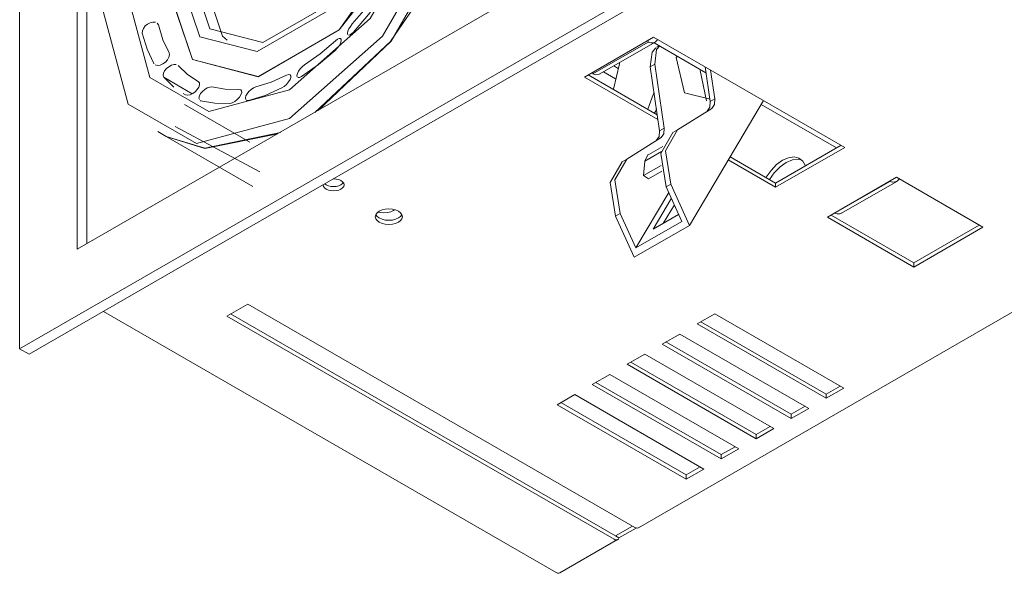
# Model space of a CAD drawing. Header units: millimetres. Extents: x -6729 to -5133, y -1232 to 6775.
# Tile 1 of 8: x -5855 to -5704, y -1232 to -1147. Entities that reach past the tile are written whole.
import ezdxf

# ---------------------------------------------------------------- set-up
doc = ezdxf.new("R2010")
doc.units = ezdxf.units.MM
doc.layers.add('E-LITE-EQPM', color=7, linetype='Continuous', lineweight=20)

# ---------------------------------------------------------------- blocks, each defined once
blk = doc.blocks.new('NANO COLIN-2 - 033008303 MINI-COLIN-1 Grey downlight LED 12_18W 2700K 20_ 1565_2100 lm-643668-00 Isometrico PDF')
at = {"layer": 'E-LITE-EQPM', "color": 251, "lineweight": 9, "true_color": 0x636466}
for p, q in [((-6895.35, -1101.25), (-7035.36, -1182.08)), ((-7044.2, -1105.12), (-7044.2, -1197.39)), ((-7044.2, -1197.39), (-6886.51, -1106.35)), ((-6885.07, -1107.18), (-7042.75, -1198.22)), ((-7035.36, -1182.08), (-7035.36, -1110.23)), ((-7033.91, -1111.06), (-7033.91, -1181.25)), ((-6981.34, -1141.44), (-6987.24, -1150.08)), ((-6993.16, -1147.48), (-6991.01, -1144.99)), ((-7023.09, -1147.37), (-7022.91, -1147.63)), ((-6957.53, -1155.63), (-6946.92, -1149.51)), ((-6947.01, -1149.52), (-6947.08, -1149.56)), ((-6946.92, -1149.51), (-6917.59, -1166.44)), ((-6987.26, -1150.1), (-6998.89, -1161.08)), ((-6947.76, -1150.25), (-6956.24, -1155.15)), ((-6955.16, -1155.15), (-6946.68, -1150.25)), ((-6947.76, -1149.99), (-6947.76, -1150.25)), ((-6946.86, -1150.35), (-6938.89, -1154.96)), ((-6946, -1150.78), (-6946.46, -1151.05)), ((-7023.59, -1153.59), (-7023.61, -1153.55)), ((-6953.02, -1153.91), (-6952.35, -1154.3)), ((-6949.26, -1224.86), (-6826.56, -1154.02)), ((-6947.44, -1154.05), (-6946.74, -1153.64)), ((-6947.44, -1154.05), (-6946.03, -1163.87)), ((-6946.74, -1153.64), (-6945.32, -1163.46)), ((-6938.25, -1159.37), (-6939.01, -1154.07)), ((-7020.54, -1157.19), (-7022.1, -1155.67)), ((-7017.73, -1158.2), (-7022.1, -1155.67)), ((-6946.28, -1162.13), (-6957.53, -1155.63)), ((-6956.96, -1155.31), (-6946.38, -1161.41)), ((-6956.24, -1155.15), (-6956.24, -1154.89)), ((-6952.76, -1155.89), (-6954.6, -1154.83)), ((-6938.82, -1159.29), (-6939.8, -1154.6)), ((-6938.18, -1154.55), (-6937.54, -1158.97)), ((-7014.7, -1157.14), (-7012.69, -1157.51)), ((-7018.75, -1158.37), (-7019.13, -1158.16)), ((-7012.69, -1157.51), (-7010.55, -1157.52)), ((-6938.23, -1159.04), (-6942.16, -1158.07)), ((-7018.9, -1159.85), (-7008.86, -1165.65)), ((-7016.45, -1159.26), (-7016.51, -1159.23)), ((-6941.41, -1178.41), (-6930.06, -1159.24)), ((-6938.25, -1159.37), (-6937.54, -1158.97)), ((-6930.42, -1159.85), (-6918.86, -1166.52)), ((-6946.64, -1160.9), (-6946.77, -1161.19)), ((-6946.5, -1160.51), (-6946.64, -1160.9)), ((-6938, -1160.45), (-6943.26, -1163.74)), ((-6938.71, -1160.86), (-6938, -1160.45)), ((-7020.35, -1163.23), (-7007.35, -1170.21)), ((-7023, -1164.01), (-7021.73, -1164.75)), ((-7021.7, -1164.77), (-7008.43, -1172.43)), ((-6946.03, -1163.87), (-6945.32, -1163.46)), ((-6943.27, -1163.74), (-6943.97, -1164.15)), ((-6943.97, -1164.15), (-6943.26, -1163.74)), ((-6945.78, -1164.94), (-6951.04, -1168.23)), ((-6945.53, -1166.29), (-6947.67, -1167.52)), ((-6946.48, -1165.35), (-6945.78, -1164.94)), ((-6928.2, -1171.91), (-6918.16, -1166.11)), ((-6945.72, -1167.07), (-6948.27, -1168.54)), ((-6935.18, -1167.88), (-6928.2, -1171.91)), ((-6917.59, -1166.44), (-6928.2, -1172.56)), ((-6951.05, -1168.23), (-6951.75, -1168.64)), ((-6951.74, -1168.64), (-6951.04, -1168.23)), ((-6948.45, -1170.76), (-6948.27, -1168.54)), ((-6945.78, -1169.22), (-6948.45, -1170.76)), ((-6928.2, -1172.56), (-6935.47, -1168.37)), ((-6947.69, -1171.27), (-6948.45, -1170.76)), ((-6945.64, -1170.08), (-6947.69, -1171.27)), ((-6997.37, -1172.02), (-6997.15, -1172.19)), ((-6944.98, -1172.5), (-6944.27, -1172.09)), ((-6944.27, -1172.09), (-6941.41, -1178.41)), ((-6928.2, -1172.56), (-6928.2, -1171.91)), ((-6920.24, -1177.16), (-6909.63, -1171.03)), ((-6910.7, -1171.65), (-6919.18, -1176.55)), ((-6918.1, -1176.55), (-6909.61, -1171.65)), ((-6909.63, -1171.03), (-6909.63, -1171.01)), ((-6909.63, -1171.03), (-6896.38, -1178.69)), ((-6944.6, -1173.34), (-6949.65, -1181.88)), ((-6942.58, -1177.8), (-6944.98, -1172.5)), ((-6947, -1178.98), (-6944.19, -1174.23)), ((-6943.73, -1175.25), (-6945.39, -1178.04)), ((-6952.76, -1176.99), (-6952.05, -1176.58)), ((-6952.05, -1176.58), (-6949.65, -1181.88)), ((-6943.09, -1176.72), (-6947, -1178.98)), ((-6919.67, -1176.83), (-6906.99, -1184.16)), ((-6952.76, -1176.99), (-6949.9, -1183.31)), ((-6941.41, -1178.41), (-6949.9, -1183.31)), ((-6949.65, -1181.88), (-6942.58, -1177.8)), ((-6906.99, -1184.81), (-6920.24, -1177.16)), ((-6906.99, -1184.16), (-6896.95, -1178.36)), ((-6896.38, -1178.69), (-6906.99, -1184.81)), ((-6906.99, -1184.16), (-6906.99, -1184.81)), ((-7012.39, -1192.35), (-7009.21, -1190.51)), ((-7009.21, -1190.51), (-6949.81, -1224.8)), ((-6961.86, -1231.76), (-7031.35, -1191.64)), ((-7011.83, -1192.02), (-6952.78, -1226.11)), ((-6940.22, -1193.55), (-6937.53, -1191.99)), ((-6937.53, -1191.99), (-6917.74, -1203.43)), ((-6953, -1226.64), (-7012.39, -1192.35)), ((-6920.42, -1204.98), (-6940.22, -1193.55)), ((-6939.66, -1193.22), (-6920.42, -1204.32)), ((-6945.6, -1196.65), (-6942.91, -1195.1)), ((-6945.03, -1196.32), (-6925.8, -1207.43)), ((-6942.91, -1195.1), (-6923.11, -1206.53)), ((-7044.2, -1197.39), (-7042.75, -1198.22)), ((-6925.8, -1208.08), (-6945.6, -1196.65)), ((-6950.97, -1199.75), (-6948.28, -1198.2)), ((-6950.4, -1199.43), (-6931.17, -1210.53)), ((-6948.28, -1198.2), (-6928.48, -1209.63)), ((-6931.17, -1211.18), (-6950.97, -1199.75)), ((-6956.34, -1202.85), (-6953.66, -1201.3)), ((-6955.78, -1202.53), (-6936.54, -1213.63)), ((-6953.66, -1201.3), (-6933.86, -1212.73)), ((-6936.54, -1214.29), (-6956.34, -1202.85)), ((-6920.42, -1204.32), (-6918.3, -1203.1)), ((-6917.74, -1203.43), (-6920.42, -1204.98)), ((-6961.72, -1205.96), (-6959.03, -1204.41)), ((-6961.15, -1205.63), (-6941.92, -1216.73)), ((-6959.03, -1204.41), (-6939.23, -1215.84)), ((-6920.42, -1204.32), (-6920.42, -1204.98)), ((-6941.92, -1217.39), (-6961.72, -1205.96)), ((-6925.8, -1207.43), (-6923.68, -1206.2)), ((-6923.11, -1206.53), (-6925.8, -1208.08)), ((-6925.8, -1207.43), (-6925.8, -1208.08)), ((-6931.17, -1210.53), (-6929.05, -1209.3)), ((-6928.48, -1209.63), (-6931.17, -1211.18)), ((-6931.17, -1210.53), (-6931.17, -1211.18)), ((-6936.54, -1213.63), (-6934.42, -1212.41)), ((-6933.86, -1212.73), (-6936.54, -1214.29)), ((-6936.54, -1213.63), (-6936.54, -1214.29)), ((-6941.92, -1216.73), (-6939.8, -1215.51)), ((-6939.23, -1215.84), (-6941.92, -1217.39)), ((-6939.23, -1215.83), (-6939.23, -1215.84)), ((-6941.92, -1216.73), (-6941.92, -1217.39)), ((-6952.78, -1226.11), (-6950.17, -1224.6)), ((-6949.61, -1224.9), (-6952.25, -1226.42)), ((-6961.31, -1231.81), (-6952.44, -1226.69)), ((-6952.78, -1226.11), (-6952.25, -1226.42))]:
    blk.add_line(p, q, dxfattribs=at)
for points in [[(-6998.39, -1160.77, 0), (-6987.21, -1150.1, 0), (-6976.76, -1131.99, 0), (-6972.93, -1113.28, 0), (-6976.76, -1099, 0), (-6981.3, -1094.79, 0)], [(-6974.23, -1112.53, 0), (-6978.06, -1131.23, 0), (-6988.52, -1149.35, 0), (-7002.8, -1162.01, 0), (-7017.08, -1165.84, 0), (-7027.54, -1159.8, 0), (-7031.37, -1145.52, 0)], [(-6978.06, -1114.74, 0), (-6981.38, -1130.94, 0), (-6990.43, -1146.62, 0), (-7002.8, -1157.59, 0), (-7015.17, -1160.9, 0), (-7024.22, -1155.68, 0), (-7027.54, -1143.31, 0)], [(-6981.23, -1118.21, 0), (-6985.08, -1134.11, 0), (-6995.16, -1148.38, 0), (-7007.61, -1155.57, 0), (-7017.69, -1152.93, 0), (-7021.54, -1141.48, 0)], [(-6984.76, -1119.14, 0), (-6988.12, -1133.01, 0), (-6996.91, -1145.46, 0), (-7007.78, -1151.73, 0), (-7016.57, -1149.43, 0), (-7019.93, -1139.44, 0)], [(-7018.1, -1138.97, 0), (-7015, -1148.21, 0), (-7006.87, -1150.34, 0), (-6996.82, -1144.53, 0), (-6988.69, -1133.02, 0), (-6985.58, -1120.19, 0)], [(-6987.13, -1138.08, 0), (-6995.15, -1148.39, 0), (-7007.62, -1155.59, 0), (-7017.7, -1152.95, 0), (-7021.55, -1141.49, 0)], [(-7012.36, -1149.94, 0), (-7013.06, -1149.33, 0), (-7016.16, -1140.09, 0)], [(-6988.45, -1143.1, 0), (-6990.65, -1146.02, 0), (-6992.99, -1148.73, 0)], [(-7025.39, -1148.9, 0), (-7025.37, -1148.53, 0), (-7025.21, -1148.15, 0), (-7024.93, -1147.78, 0), (-7024.57, -1147.49, 0), (-7024.17, -1147.28, 0), (-7023.76, -1147.18, 0), (-7023.38, -1147.21, 0)], [(-7022.91, -1147.63, 0), (-7022.22, -1149.89, 0), (-7021.28, -1151.9, 0)], [(-6993.88, -1149.09, 0), (-6993.91, -1148.89, 0), (-6993.84, -1148.59, 0), (-6993.69, -1148.23, 0), (-6993.45, -1147.85, 0), (-6993.16, -1147.48, 0)], [(-7023.61, -1153.55, 0), (-7024.64, -1151.36, 0), (-7025.39, -1148.9, 0)], [(-6995.75, -1150.07, 0), (-6995.43, -1149.82, 0), (-6995.15, -1149.69, 0), (-6994.96, -1149.7, 0), (-6994.86, -1149.84, 0), (-6994.87, -1150.09, 0), (-6994.98, -1150.43, 0), (-6995.19, -1150.82, 0), (-6995.48, -1151.21, 0), (-6995.8, -1151.55, 0)], [(-6992.99, -1148.73, 0), (-6993.29, -1149, 0), (-6993.55, -1149.16, 0), (-6993.76, -1149.19, 0)], [(-7000.48, -1153.76, 0), (-6998.09, -1152.05, 0), (-6995.75, -1150.07, 0)], [(-6947.76, -1150.25, 0), (-6947.34, -1150.37, 0), (-6946.95, -1150.36, 0), (-6946.62, -1150.22, 0), (-6946.36, -1149.95, 0), (-6946.31, -1149.87, 0)], [(-6946.59, -1151.13, 0), (-6947.17, -1151.82, 0), (-6947.44, -1154.05, 0)], [(-6945.99, -1150.82, 0), (-6946.46, -1151.41, 0), (-6946.74, -1153.64, 0)], [(-7021.28, -1151.9, 0), (-7021.21, -1152.22, 0), (-7021.29, -1152.59, 0), (-7021.5, -1152.97, 0), (-7021.83, -1153.32, 0), (-7022.23, -1153.6, 0), (-7022.65, -1153.78, 0), (-7023.05, -1153.84, 0), (-7023.39, -1153.76, 0), (-7023.41, -1153.75, 0)], [(-6995.8, -1151.55, 0), (-6998.35, -1153.71, 0), (-7000.95, -1155.57, 0)], [(-6942.16, -1158.07, 0), (-6943.47, -1152.64, 0), (-6943.32, -1152.46, 0)], [(-7022.1, -1155.67, 0), (-7022.19, -1155.4, 0), (-7022.14, -1155.05, 0), (-7021.96, -1154.69, 0), (-7021.68, -1154.34, 0), (-7021.32, -1154.04, 0), (-7020.92, -1153.82, 0), (-7020.52, -1153.71, 0), (-7020.16, -1153.72, 0)], [(-7019.9, -1153.85, 0), (-7018.46, -1155.25, 0), (-7016.82, -1156.33, 0)], [(-7001.62, -1155.6, 0), (-7001.65, -1155.38, 0), (-7001.57, -1155.09, 0), (-7001.4, -1154.74, 0), (-7001.14, -1154.38, 0), (-7000.82, -1154.03, 0), (-7000.48, -1153.76, 0)], [(-6953.07, -1157.48, 0), (-6952.18, -1153.61, 0), (-6952.14, -1153.41, 0)], [(-7007.96, -1157.11, 0), (-7005.62, -1156.4, 0), (-7003.23, -1155.35, 0)], [(-7003.23, -1155.35, 0), (-7002.92, -1155.24, 0), (-7002.69, -1155.27, 0), (-7002.58, -1155.42, 0), (-7002.59, -1155.68, 0), (-7002.71, -1156.01, 0), (-7002.93, -1156.38, 0), (-7003.24, -1156.75, 0), (-7003.59, -1157.07, 0), (-7003.95, -1157.3, 0)], [(-7000.95, -1155.57, 0), (-7001.25, -1155.7, 0), (-7001.48, -1155.71, 0), (-7001.54, -1155.69, 0)], [(-6955.1, -1155.12, 0), (-6955.43, -1155.25, 0), (-6955.82, -1155.27, 0), (-6956.24, -1155.15, 0)], [(-7016.82, -1156.33, 0), (-7016.63, -1156.52, 0), (-7016.6, -1156.81, 0), (-7016.7, -1157.16, 0), (-7016.94, -1157.53, 0), (-7017.26, -1157.88, 0), (-7017.65, -1158.17, 0), (-7018.06, -1158.36, 0), (-7018.45, -1158.43, 0), (-7018.75, -1158.37, 0)], [(-7016.63, -1159.1, 0), (-7016.7, -1158.85, 0), (-7016.63, -1158.53, 0), (-7016.44, -1158.17, 0), (-7016.16, -1157.83, 0), (-7015.8, -1157.52, 0), (-7015.41, -1157.29, 0), (-7015.03, -1157.16, 0), (-7014.7, -1157.14, 0)], [(-7009.52, -1159.08, 0), (-7009.56, -1158.84, 0), (-7009.48, -1158.54, 0), (-7009.3, -1158.19, 0), (-7009.02, -1157.84, 0), (-7008.68, -1157.52, 0), (-7008.31, -1157.27, 0), (-7007.96, -1157.11, 0)], [(-7003.95, -1157.3, 0), (-7006.55, -1158.44, 0), (-7009.1, -1159.22, 0)], [(-7010.55, -1157.52, 0), (-7010.28, -1157.57, 0), (-7010.14, -1157.74, 0), (-7010.13, -1158.01, 0), (-7010.25, -1158.35, 0), (-7010.48, -1158.71, 0), (-7010.81, -1159.07, 0), (-7011.18, -1159.37, 0), (-7011.57, -1159.58, 0), (-7011.92, -1159.67, 0)], [(-6947.81, -1160.56, 0), (-6946.97, -1158.31, 0), (-6946.86, -1157.99, 0)], [(-7011.92, -1159.67, 0), (-7014.26, -1159.65, 0), (-7016.45, -1159.26, 0)], [(-7009.1, -1159.22, 0), (-7009.36, -1159.21, 0), (-7009.42, -1159.18, 0)], [(-6938.71, -1160.86, 0), (-6938.3, -1160.28, 0), (-6938.25, -1159.37, 0)], [(-6937.54, -1158.97, 0), (-6937.59, -1159.87, 0), (-6938, -1160.45, 0)], [(-7004.16, -1164.13, 0), (-7015.81, -1166.57, 0), (-7021.73, -1164.75, 0)], [(-7021.7, -1164.77, 0), (-7015.78, -1166.59, 0), (-7004.61, -1164.36, 0)], [(-6946.03, -1163.87, 0), (-6946.08, -1164.77, 0), (-6946.48, -1165.35, 0)], [(-6944.98, -1172.5, 0), (-6945.79, -1167.36, 0), (-6943.97, -1164.15, 0)], [(-6945.32, -1163.46, 0), (-6945.37, -1164.36, 0), (-6945.78, -1164.94, 0)], [(-6943.26, -1163.74, 0), (-6945.08, -1166.95, 0), (-6944.27, -1172.09, 0)], [(-6948.27, -1168.54, 0), (-6947.79, -1167.6, 0), (-6947.68, -1167.53, 0)], [(-6951.74, -1168.64, 0), (-6953.57, -1171.85, 0), (-6952.76, -1176.99, 0)], [(-6951.04, -1168.23, 0), (-6952.86, -1171.44, 0), (-6952.05, -1176.58, 0)], [(-6929.66, -1171.01, 0), (-6928.91, -1169.96, 0), (-6928.05, -1169.08, 0), (-6927.14, -1168.42, 0)], [(-6926.57, -1168.74, 0), (-6927.52, -1169.43, 0), (-6928.4, -1170.35, 0), (-6929.12, -1171.38, 0)], [(-6927.14, -1168.42, 0), (-6926.23, -1168.02, 0), (-6925.37, -1167.91, 0), (-6924.62, -1168.1, 0), (-6924.02, -1168.57, 0), (-6923.63, -1169.27, 0)], [(-6924.25, -1168.35, 0), (-6924.75, -1168.24, 0), (-6925.63, -1168.34, 0), (-6926.57, -1168.74, 0)], [(-6997.15, -1172.84, 0), (-6997.4, -1172.65, 0), (-6997.56, -1172.43, 0), (-6997.62, -1172.19, 0)], [(-6994.9, -1171.54, 0), (-6994.64, -1171.73, 0), (-6994.48, -1171.95, 0), (-6994.43, -1172.19, 0), (-6994.48, -1172.43, 0), (-6994.64, -1172.65, 0), (-6994.9, -1172.84, 0), (-6995.23, -1172.99, 0), (-6995.61, -1173.08, 0), (-6996.02, -1173.11, 0), (-6996.43, -1173.08, 0), (-6996.82, -1172.99, 0), (-6997.15, -1172.84, 0)], [(-6997.15, -1172.19, 0), (-6996.82, -1172.33, 0), (-6996.43, -1172.42, 0), (-6996.02, -1172.46, 0), (-6995.61, -1172.42, 0), (-6995.23, -1172.33, 0), (-6994.9, -1172.19, 0), (-6994.64, -1172, 0), (-6994.54, -1171.86, 0)], [(-6996.07, -1171.27, 0), (-6996.02, -1171.27, 0), (-6995.61, -1171.3, 0), (-6995.23, -1171.39, 0), (-6994.9, -1171.54, 0)], [(-6910.7, -1171.65, 0), (-6910.27, -1171.77, 0), (-6909.89, -1171.75, 0), (-6909.56, -1171.61, 0), (-6909.3, -1171.35, 0), (-6909.24, -1171.26, 0)], [(-6989.02, -1177.93, 0), (-6989.35, -1177.68, 0), (-6989.56, -1177.39, 0), (-6989.63, -1177.08, 0), (-6989.56, -1176.77, 0), (-6989.35, -1176.48, 0), (-6989.02, -1176.23, 0), (-6988.59, -1176.04, 0), (-6988.09, -1175.92, 0), (-6987.55, -1175.88, 0), (-6987.01, -1175.92, 0), (-6986.51, -1176.04, 0), (-6986.08, -1176.23, 0)], [(-6989.54, -1176.77, 0), (-6989.35, -1177.03, 0), (-6989.02, -1177.28, 0)], [(-6986.66, -1176.01, 0), (-6986.84, -1176.13, 0), (-6987.27, -1176.32, 0), (-6987.78, -1176.44, 0), (-6988.32, -1176.48, 0), (-6988.86, -1176.44, 0), (-6989.19, -1176.37, 0)], [(-6986.08, -1176.23, 0), (-6985.75, -1176.48, 0), (-6985.54, -1176.77, 0), (-6985.47, -1177.08, 0), (-6985.54, -1177.39, 0), (-6985.75, -1177.68, 0), (-6986.08, -1177.93, 0), (-6986.51, -1178.12, 0), (-6987.01, -1178.24, 0), (-6987.55, -1178.28, 0), (-6988.09, -1178.24, 0), (-6988.59, -1178.12, 0), (-6989.02, -1177.93, 0)], [(-6989.02, -1177.28, 0), (-6988.59, -1177.47, 0), (-6988.09, -1177.59, 0), (-6987.55, -1177.63, 0), (-6987.01, -1177.59, 0), (-6986.51, -1177.47, 0), (-6986.08, -1177.28, 0), (-6985.75, -1177.03, 0), (-6985.56, -1176.77, 0)], [(-6918.04, -1176.51, 0), (-6918.37, -1176.65, 0), (-6918.76, -1176.66, 0), (-6919.18, -1176.55, 0)], [(-6949.81, -1224.8, 0), (-6949.61, -1224.89, 0), (-6949.43, -1224.91, 0), (-6949.27, -1224.86, 0), (-6949.26, -1224.86, 0)], [(-6952.25, -1226.42, 0), (-6952.33, -1226.59, 0), (-6952.45, -1226.7, 0), (-6952.61, -1226.74, 0), (-6952.8, -1226.72, 0), (-6953, -1226.64, 0)], [(-6961.31, -1231.81, 0), (-6961.47, -1231.86, 0), (-6961.66, -1231.84, 0), (-6961.86, -1231.76, 0)]]:
    blk.add_polyline3d(points, dxfattribs=at)

msp = doc.modelspace()

# ---------------------------------------------------------------- block references
at = {"layer": 'E-LITE-EQPM', "color": 253, "lineweight": 9, "true_color": 0xaaaaaa}
msp.add_blockref('NANO COLIN-2 - 033008303 MINI-COLIN-1 Grey downlight LED 12_18W 2700K 20_ 1565_2100 lm-643668-00 Isometrico PDF', (1189.42, 0), dxfattribs=at)

doc.saveas('drawing.dxf')
